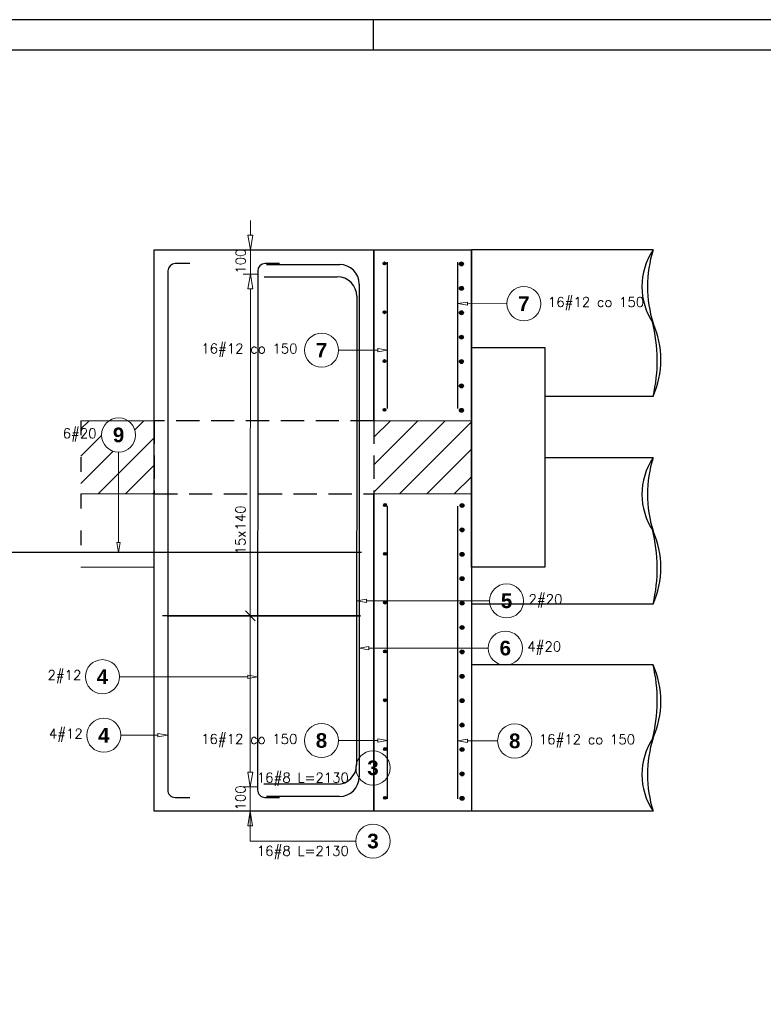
# Model space of a CAD drawing. Header units: millimetres. Extents: x -62590 to 46238, y 147773 to 522018.
# Tile 11 of 93: x 14289 to 17336, y 226107 to 230143. Entities that reach past the tile are written whole.
import ezdxf

# ---------------------------------------------------------------- set-up
doc = ezdxf.new("R2010")
doc.units = ezdxf.units.MM
doc.linetypes.add('ACAD_ISO03W100', pattern=[30, 12, -18])
doc.linetypes.add('HIDDEN', pattern=[9.525, 6.35, -3.175])
for name, color, linetype in [('!PB_Ramka', 7, 'Continuous'), ('AutoCAD_Structural_Detailing_deskowanie', 2, 'Continuous'), ('AutoCAD_Structural_Detailing_kształt pręta', 7, 'Continuous'), ('AutoCAD_Structural_Detailing_opis kształtu pręta', 7, 'Continuous'), ('AutoCAD_Structural_Detailing_opis rozkładu', 7, 'Continuous'), ('AutoCAD_Structural_Detailing_rozkład pręta', 7, 'Continuous'), ('e-cad_cienkie', 1, 'Continuous'), ('e-cad_opisy', 7, 'Continuous'), ('e-cad_prety_przekroj', 4, 'Continuous'), ('e-cad_wypelnienia', 254, 'Continuous')]:
    doc.layers.add(name, color=color, linetype=linetype)
doc.layers.add('KONSTRUKCJA', color=3, linetype='Continuous', lineweight=0)
doc.styles.add('style1', font='simplex.shx')
doc.styles.add('style3', font='arialbd.ttf')
pattern_1 = [(45, (47017.536, -250819.37), (-56.126601, 56.126601), [])]

# ---------------------------------------------------------------- blocks, each defined once
blk = doc.blocks.new('*U590')
at = {"layer": 'e-cad_opisy', "color": 8, "ltscale": 0.4}
for points in [[(0, 0), (1300, 0), (1300, 420), (25, 420), (25, 297), (0, 297), (0, 0)], [(580, 420), (580, 415)]]:
    blk.add_lwpolyline(points, dxfattribs=at)
at = {"layer": 'e-cad_opisy', "color": 3, "ltscale": 0.4}
blk.add_lwpolyline([(30, 5), (1295, 5), (1295, 415), (30, 415), (30, 5)], dxfattribs=at)

msp = doc.modelspace()

# ---------------------------------------------------------------- hatches: boundary and pattern name
at = {"layer": 'e-cad_prety_przekroj', "linetype": 'ByBlock', "ltscale": 10}
h = msp.add_hatch(color=256, dxfattribs=at)
edge = h.paths.add_edge_path()
edge.add_arc((15784, 229143.5), 6, 0, 360)
h = msp.add_hatch(color=256, dxfattribs=at)
edge = h.paths.add_edge_path()
edge.add_arc((16099, 229141.5), 8, 0, 360)
h = msp.add_hatch(color=256, dxfattribs=at)
edge = h.paths.add_edge_path()
edge.add_arc((16099, 229041.5), 8, 0, 360)
h = msp.add_hatch(color=256, dxfattribs=at)
edge = h.paths.add_edge_path()
edge.add_arc((15784, 228943.5), 6, 0, 360)
h = msp.add_hatch(color=256, dxfattribs=at)
edge = h.paths.add_edge_path()
edge.add_arc((16099, 228941.5), 8, 0, 360)
h = msp.add_hatch(color=256, dxfattribs=at)
edge = h.paths.add_edge_path()
edge.add_arc((16099, 228841.5), 8, 0, 360)
h = msp.add_hatch(color=256, dxfattribs=at)
edge = h.paths.add_edge_path()
edge.add_arc((15784, 228743.5), 6, 0, 360)
h = msp.add_hatch(color=256, dxfattribs=at)
edge = h.paths.add_edge_path()
edge.add_arc((16099, 228741.5), 8, 0, 360)
h = msp.add_hatch(color=256, dxfattribs=at)
edge = h.paths.add_edge_path()
edge.add_arc((16099, 228641.5), 8, 0, 360)
h = msp.add_hatch(color=256, dxfattribs=at)
edge = h.paths.add_edge_path()
edge.add_arc((15784, 228543.5), 6, 0, 360)
h = msp.add_hatch(color=256, dxfattribs=at)
edge = h.paths.add_edge_path()
edge.add_arc((16099, 228541.5), 8, 0, 360)
h = msp.add_hatch(color=256, dxfattribs=at)
edge = h.paths.add_edge_path()
edge.add_arc((15786.2, 228153.5), 6, 0, 360)
h = msp.add_hatch(color=256, dxfattribs=at)
edge = h.paths.add_edge_path()
edge.add_arc((16101.7, 228151.5), 8, 0, 360)
h = msp.add_hatch(color=256, dxfattribs=at)
edge = h.paths.add_edge_path()
edge.add_arc((16101.7, 228051.5), 8, 0, 360)
h = msp.add_hatch(color=256, dxfattribs=at)
edge = h.paths.add_edge_path()
edge.add_arc((15786.2, 227953.5), 6, 0, 360)
h = msp.add_hatch(color=256, dxfattribs=at)
edge = h.paths.add_edge_path()
edge.add_arc((16101.7, 227951.5), 8, 0, 360)
h = msp.add_hatch(color=256, dxfattribs=at)
edge = h.paths.add_edge_path()
edge.add_arc((16101.7, 227851.5), 8, 0, 360)
h = msp.add_hatch(color=256, dxfattribs=at)
edge = h.paths.add_edge_path()
edge.add_arc((15786.2, 227753.5), 6, 0, 360)
h = msp.add_hatch(color=256, dxfattribs=at)
edge = h.paths.add_edge_path()
edge.add_arc((16101.7, 227751.5), 8, 0, 360)
h = msp.add_hatch(color=256, dxfattribs=at)
edge = h.paths.add_edge_path()
edge.add_arc((16101.7, 227651.5), 8, 0, 360)
h = msp.add_hatch(color=256, dxfattribs=at)
edge = h.paths.add_edge_path()
edge.add_arc((15786.2, 227553.5), 6, 0, 360)
h = msp.add_hatch(color=256, dxfattribs=at)
edge = h.paths.add_edge_path()
edge.add_arc((16101.7, 227551.5), 8, 0, 360)
h = msp.add_hatch(color=256, dxfattribs=at)
edge = h.paths.add_edge_path()
edge.add_arc((16101.7, 227451.5), 8, 0, 360)
h = msp.add_hatch(color=256, dxfattribs=at)
edge = h.paths.add_edge_path()
edge.add_arc((15786.2, 227353.5), 6, 0, 360)
h = msp.add_hatch(color=256, dxfattribs=at)
edge = h.paths.add_edge_path()
edge.add_arc((16101.7, 227351.5), 8, 0, 360)
h = msp.add_hatch(color=256, dxfattribs=at)
edge = h.paths.add_edge_path()
edge.add_arc((16101.7, 227251.5), 8, 0, 360)
h = msp.add_hatch(color=256, dxfattribs=at)
edge = h.paths.add_edge_path()
edge.add_arc((15786.2, 227153.5), 6, 0, 360)
h = msp.add_hatch(color=256, dxfattribs=at)
edge = h.paths.add_edge_path()
edge.add_arc((16101.7, 227151.5), 8, 0, 360)
h = msp.add_hatch(color=256, dxfattribs=at)
edge = h.paths.add_edge_path()
edge.add_arc((16101.7, 227051.5), 8, 0, 360)
h = msp.add_hatch(color=256, dxfattribs=at)
edge = h.paths.add_edge_path()
edge.add_arc((15786.2, 226953.5), 6, 0, 360)
h = msp.add_hatch(color=256, dxfattribs=at)
edge = h.paths.add_edge_path()
edge.add_arc((16101.7, 226951.5), 8, 0, 360)
at = {"layer": 'e-cad_wypelnienia', "linetype": 'ByBlock', "ltscale": 40}
h = msp.add_hatch(dxfattribs=at)
h.set_pattern_fill('ANSI31', color=256, scale=25, style=0)
h.set_pattern_definition(pattern_1)
h.paths.add_polyline_path([(14694.5, 228199.2), (14694.5, 228370.4, 0.414201), (14764.5, 228440.4, 0.254367), (14732.5, 228499.2), (14840.3, 228499.2), (14840.3, 228498.9), (14840.2, 228498.9), (14840.2, 228199.2)])
h.paths.add_polyline_path([(14452.1, 228480.4), (14452.1, 228400.4), (14617.8, 228400.4), (14617.8, 228480.4)], flags=24)
h = msp.add_hatch(dxfattribs=at)
h.set_pattern_fill('ANSI31', color=256, scale=25, style=0)
h.set_pattern_definition(pattern_1)
h.paths.add_polyline_path([(14540.2, 228199.2), (14540.2, 228499.2), (14656.5, 228499.2, 0.747539), (14694.5, 228370.4), (14694.5, 228199.2), (14540.2, 228199.2)])
h = msp.add_hatch(dxfattribs=at)
h.set_pattern_fill('ANSI31', color=256, scale=25, style=0)
h.set_pattern_definition(pattern_1)
h.paths.add_polyline_path([(15740.2, 228198.9), (15740.3, 228498.9), (16140.2, 228498.8), (16140.2, 228348.8), (16140.2, 228198.8), (15740.2, 228198.9)])

# ---------------------------------------------------------------- linework, layer by layer
at = {"layer": 'AutoCAD_Structural_Detailing_deskowanie', "color": 8, "linetype": 'ACAD_ISO03W100', "ltscale": 5}
msp.add_line((14540.2, 228499.2), (14540.2, 227899.2), dxfattribs=at)
at = {"layer": 'AutoCAD_Structural_Detailing_deskowanie'}
for points in [[(15740.2, 228198.9), (15739.9, 226898.9), (14839.9, 226899.2), (14840.5, 229199.2), (15740.5, 229198.9), (15740.3, 228498.9)], [(15740.3, 228498.9), (15740.5, 229198.9), (16140.5, 229198.8), (16139.9, 226898.8), (15739.9, 226898.9), (15740.2, 228198.9)]]:
    msp.add_lwpolyline(points, dxfattribs=at)
at = {"layer": 'AutoCAD_Structural_Detailing_deskowanie', "color": 1}
msp.add_lwpolyline([(16440.4, 228798.8), (16440.1, 227898.8), (16140.1, 227898.8), (16140.4, 228798.8)], close=True, dxfattribs=at)
at = {"layer": 'AutoCAD_Structural_Detailing_kształt pręta', "color": 3}
for p, q in [((14986.5, 229143.1), (14926.5, 229143.1)), ((15354.4, 229143), (15294.4, 229143.1)), ((15300.5, 229139.1), (15600.5, 229139)), ((15796.3, 228548.9), (15796.4, 229148.9)), ((16084.3, 228548.9), (16084.5, 229148.9)), ((14896.4, 229113.2), (14895.9, 226985.2)), ((15264.4, 229113.1), (15263.8, 226985.1)), ((15290.3, 229089.1), (15590.3, 229089)), ((15680.4, 229059), (15679.9, 227039)), ((15670.2, 229009), (15669.7, 227089)), ((15795.9, 226948.9), (15796.2, 228148.9)), ((16083.9, 226948.9), (16084.2, 228148.9)), ((15690.1, 227959.5), (14040.1, 227959.4)), ((15589.7, 227009), (15289.7, 227009.1)), ((14925.9, 226955.1), (14985.9, 226955.1)), ((15293.8, 226955.1), (15353.8, 226955)), ((15599.9, 226959), (15299.9, 226959.1))]:
    msp.add_line(p, q, dxfattribs=at)
for centre, radius, start, end in [((14926.4, 229113.1), 30, 89.9851, 179.9851), ((15294.4, 229113.1), 30, 89.9851, 179.9851), ((15600.4, 229059), 80, 359.9851, 89.9851), ((15590.2, 229009), 80, 359.9851, 89.9851), ((15589.7, 227089), 80, 269.9851, 359.9851), ((15599.9, 227039), 80, 269.9851, 359.9851), ((14925.9, 226985.1), 30, 179.9851, 269.9851), ((15293.8, 226985.1), 30, 179.9851, 269.9851)]:
    msp.add_arc(centre, radius, start, end, dxfattribs=at)
at = {"layer": 'AutoCAD_Structural_Detailing_opis kształtu pręta', "color": 8, "lineweight": 0}
for p, q in [((16084.4, 228978.8), (16124.4, 228985.4)), ((16124.4, 228972.1), (16084.4, 228978.8)), ((16124.4, 228972.1), (16124.4, 228985.4)), ((16284.7, 228978.7), (16124.4, 228978.8)), ((15596.1, 228788.1), (15756.3, 228788)), ((15756.3, 228794.7), (15796.3, 228788)), ((15756.3, 228794.7), (15756.3, 228781.4)), ((15796.3, 228788), (15756.3, 228781.4)), ((14694.5, 228370.4), (14694.5, 227999.4)), ((14694.5, 227959.4), (14687.8, 227999.4)), ((14701.2, 227999.4), (14687.8, 227999.4)), ((14701.2, 227999.4), (14694.5, 227959.4)), ((15669.9, 227760.7), (15709.9, 227767.3)), ((15709.9, 227754), (15669.9, 227760.7)), ((15709.9, 227754), (15709.9, 227767.3)), ((16213.9, 227760.5), (15709.9, 227760.7)), ((15680, 227567), (15720, 227573.7)), ((15720, 227560.4), (15680, 227567)), ((15720, 227560.4), (15720, 227573.7)), ((16208.7, 227566.9), (15720, 227567)), ((14698.4, 227449.7), (15224, 227449.5)), ((15224, 227456.2), (15264, 227449.5)), ((15224, 227456.2), (15224, 227442.9)), ((15264, 227449.5), (15224, 227442.9)), ((14704, 227209.8), (14856, 227209.8)), ((14856, 227216.5), (14855.9, 227203.1)), ((14896, 227209.8), (14855.9, 227203.1)), ((14856, 227216.5), (14896, 227209.8)), ((15755.9, 227194.7), (15795.9, 227188)), ((15755.9, 227194.7), (15755.9, 227181.4)), ((16084, 227186.5), (16124, 227193.2)), ((16124, 227179.9), (16124, 227193.2)), ((15595.7, 227188.1), (15755.9, 227188)), ((15795.9, 227188), (15755.9, 227181.4)), ((16124, 227179.9), (16084, 227186.5)), ((16247.4, 227186.5), (16124, 227186.5))]:
    msp.add_line(p, q, dxfattribs=at)
for centre in [(16354.7, 228978.7), (15526.1, 228788.1), (14694.5, 228440.4), (16283.9, 227760.5), (16278.7, 227566.9), (14628.4, 227449.7), (14634, 227209.9), (15525.7, 227188.1), (16317.4, 227186.5)]:
    msp.add_circle(centre, 70, dxfattribs=at)
at = {"layer": 'AutoCAD_Structural_Detailing_opis rozkładu', "color": 8, "lineweight": 0}
for p, q in [((15234.5, 229319.1), (15234.5, 229259.1)), ((15234.4, 229199.1), (15224.5, 229259.1)), ((15244.5, 229259.1), (15224.5, 229259.1)), ((15244.5, 229259.1), (15234.4, 229199.1)), ((15264.4, 229199.1), (15204.4, 229199.1)), ((15234.4, 229099.3), (15234.4, 229199.1)), ((15264.4, 229099.3), (15204.4, 229099.3)), ((15224.4, 229039.3), (15234.4, 229099.3)), ((15234.4, 229099.3), (15244.4, 229039.3)), ((15224.4, 229039.3), (15244.4, 229039.3)), ((15234.4, 228959.3), (15234.4, 229039.3)), ((15234.3, 228819.3), (15234.4, 228959.3)), ((15234.3, 228679.3), (15234.3, 228819.3)), ((15234.3, 228539.2), (15234.3, 228679.3)), ((15234.2, 228399.2), (15234.3, 228539.2)), ((15234.2, 228259.2), (15234.2, 228399.2)), ((15234.2, 228119.2), (15234.2, 228259.2)), ((15234.1, 228049.2), (15234.2, 228119.2)), ((15234.1, 228049.2), (15234.1, 227979.2)), ((15234.1, 227979.2), (15234.1, 227839.2)), ((15234.1, 227839.2), (15234.1, 227699.1)), ((15214.1, 227719.2), (15254.1, 227679.1)), ((15254.1, 227699.1), (15214.1, 227699.2)), ((15234.1, 227699.1), (15234, 227559.1)), ((15234, 227559.1), (15234, 227419.1)), ((15234, 227419.1), (15234, 227279.1)), ((15234, 227279.1), (15233.9, 227139.1)), ((15233.9, 227139.1), (15233.9, 227059.1)), ((15233.9, 226999.1), (15223.9, 227059.1)), ((15243.9, 227059.1), (15223.9, 227059.1)), ((15243.9, 227059.1), (15233.9, 226999.1)), ((15263.9, 226999.1), (15203.9, 226999.1)), ((15233.9, 226999.1), (15233.9, 226899.1)), ((15263.9, 226899.1), (15203.9, 226899.1)), ((15223.8, 226839.1), (15233.9, 226899.1)), ((15233.8, 226776), (15233.9, 226899.1)), ((15233.9, 226899.1), (15243.8, 226839.1)), ((15223.8, 226839.1), (15243.8, 226839.1)), ((15233.8, 226779.1), (15233.8, 226839.1)), ((15233.8, 226776), (15666.6, 226775.9))]:
    msp.add_line(p, q, dxfattribs=at)
for centre in [(15736.6, 227075.9), (15736.6, 226775.9)]:
    msp.add_circle(centre, 70, dxfattribs=at)
at = {"layer": 'AutoCAD_Structural_Detailing_rozkład pręta', "color": 3, "linetype": 'ByBlock', "lineweight": 25}
for p, q in [((14894.1, 227699.2), (14874.1, 227699.2)), ((14894.1, 227699.2), (14874.1, 227699.2)), ((14908.2, 227699.2), (14874.1, 227699.2)), ((14894.1, 227699.2), (14874.1, 227699.2)), ((14894.1, 227699.2), (14874.1, 227699.2)), ((14908.2, 227699.2), (14874.1, 227699.2)), ((14915.3, 227699.2), (14879.9, 227699.2)), ((14915.3, 227699.2), (14879.9, 227699.2)), ((14894.1, 227699.2), (15686, 227699)), ((15686, 227699), (14894.1, 227699.2)), ((14894.1, 227699.2), (15686, 227699)), ((15686, 227699), (14894.1, 227699.2)), ((14908.2, 227699.2), (14943.6, 227699.2)), ((14908.2, 227699.2), (14943.6, 227699.2))]:
    msp.add_line(p, q, dxfattribs=at)
at = {"layer": 'e-cad_cienkie', "color": 253, "linetype": 'ByBlock', "ltscale": 10}
for p, q in [((16884.1, 229198.8), (16140.5, 229198.8)), ((16140.5, 228798.8), (16140.5, 229198.8)), ((16884.1, 228598.8), (16440.3, 228598.8)), ((16884.1, 228347.2), (16440.2, 228347.2)), ((16884.1, 227747.2), (16140.1, 227747.2)), ((16884.1, 227498.8), (16140, 227498.8)), ((16140, 227498.8), (16140, 227275.4)), ((16884.1, 226898.8), (16139.9, 226898.8))]:
    msp.add_line(p, q, dxfattribs=at)
at = {"layer": 'e-cad_cienkie', "color": 9, "linetype": 'HIDDEN', "ltscale": 15}
for p, q in [((14840.2, 228498.9), (14840.2, 228198.9)), ((15740.2, 228498.9), (15740.2, 228198.9))]:
    msp.add_line(p, q, dxfattribs=at)
for points in [[(15740.2, 228498.9), (14840.2, 228498.9)], [(14840.2, 228198.9), (15740.2, 228198.9)]]:
    msp.add_lwpolyline(points, dxfattribs=at)
at = {"layer": 'e-cad_cienkie', "color": 253, "linetype": 'ByBlock', "ltscale": 10}
for centre, radius, start, end in [((17107.9, 229048.8), 269.4, 146.1714, 213.8286), ((17367.9, 229048.8), 506.5, 162.7733, 197.2267), ((16262.1, 228746.4), 639.2, 346.6505, 14.2966), ((16547.3, 228748.8), 368.7, 335.9942, 24.0058), ((17107.9, 228197.2), 269.4, 146.1714, 213.8286), ((17367.9, 228197.2), 506.5, 162.7733, 197.2267), ((16262.1, 227894.8), 639.2, 346.6505, 14.2966), ((16547.3, 227897.2), 368.7, 335.9942, 24.0058), ((16262.1, 227351.2), 639.2, 345.7034, 13.3495), ((16547.3, 227348.8), 368.7, 335.9942, 24.0058), ((17107.9, 227048.8), 269.4, 146.1714, 213.8286), ((17367.9, 227048.8), 506.5, 162.7733, 197.2267)]:
    msp.add_arc(centre, radius, start, end, dxfattribs=at)
at = {"layer": 'e-cad_prety_przekroj', "linetype": 'ByBlock', "ltscale": 10}
for centre, radius in [((15784, 229143.5), 6), ((16099, 229141.5), 8), ((16099, 229041.5), 8), ((15784, 228943.5), 6), ((16099, 228941.5), 8), ((16099, 228841.5), 8), ((15784, 228743.5), 6), ((16099, 228741.5), 8), ((16099, 228641.5), 8), ((15784, 228543.5), 6), ((16099, 228541.5), 8), ((15786.2, 228153.5), 6), ((16101.7, 228151.5), 8), ((16101.7, 228051.5), 8), ((15786.2, 227953.5), 6), ((16101.7, 227951.5), 8), ((16101.7, 227851.5), 8), ((15786.2, 227753.5), 6), ((16101.7, 227751.5), 8), ((16101.7, 227651.5), 8), ((15786.2, 227553.5), 6), ((16101.7, 227551.5), 8), ((16101.7, 227451.5), 8), ((15786.2, 227353.5), 6), ((16101.7, 227351.5), 8), ((16101.7, 227251.5), 8), ((15786.2, 227153.5), 6), ((16101.7, 227151.5), 8), ((16101.7, 227051.5), 8), ((15786.2, 226953.5), 6), ((16101.7, 226951.5), 8)]:
    msp.add_circle(centre, radius, dxfattribs=at)
at = {"layer": 'KONSTRUKCJA', "color": 2, "linetype": 'Continuous', "lineweight": 0}
for points in [[(14540.2, 228499.2), (14840.3, 228499.2)], [(15740.3, 228498.9), (16140.2, 228498.8), (16140.2, 228198.8), (15740.2, 228198.9)], [(14540.2, 228199.2), (14840.2, 228199.2), (14840.2, 227899.2), (14540.2, 227899.2)], [(14840.2, 228199.2), (14540.2, 228199.2)]]:
    msp.add_lwpolyline(points, dxfattribs=at)

# ---------------------------------------------------------------- block references
at = {"layer": '!PB_Ramka', "xscale": 25, "yscale": 25, "zscale": 25}
msp.add_blockref('*U590', (1238, 219642.6), dxfattribs=at)

# ---------------------------------------------------------------- texts
at = {"layer": 'AutoCAD_Structural_Detailing_opis kształtu pręta', "color": 1, "char_height": 60, "attachment_point": 5, "rotation": 359.9851, "style": 'style3'}
for s, insert in [('7', (16354.7, 228978.7)), ('7', (15526.1, 228788.1)), ('5', (16283.9, 227760.5)), ('6', (16278.7, 227566.9)), ('4', (14628.4, 227449.7)), ('4', (14634, 227209.9)), ('8', (15525.7, 227188.1)), ('8', (16317.4, 227186.5))]:
    msp.add_mtext(s, dxfattribs=dict(at, insert=insert))
at = {"layer": 'AutoCAD_Structural_Detailing_opis kształtu pręta', "color": 2, "char_height": 40, "attachment_point": 5, "rotation": 359.9851, "style": 'style1'}
for s, insert in [('16#12 co 150 ', (16650.4, 228978.6)), ('16#12 co 150 ', (15230.4, 228788.1)), ('2#20  ', (16443.4, 227760.5)), ('4#20  ', (16438.2, 227566.8)), ('2#12  ', (14472.7, 227449.7)), ('4#12  ', (14478.3, 227209.9)), ('16#12 co 150 ', (15229.9, 227188.1)), ('16#12 co 150 ', (16613.2, 227186.4))]:
    msp.add_mtext(s, dxfattribs=dict(at, insert=insert))
at = {"layer": 'AutoCAD_Structural_Detailing_opis kształtu pręta', "color": 2, "insert": (14534.9, 228440.4), "char_height": 40, "attachment_point": 5, "style": 'style1'}
msp.add_mtext('6#20  ', dxfattribs=at)
at = {"layer": 'AutoCAD_Structural_Detailing_opis kształtu pręta', "color": 1, "insert": (14694.5, 228440.4), "char_height": 60, "attachment_point": 5, "style": 'style3'}
msp.add_mtext('9', dxfattribs=at)
at = {"layer": 'AutoCAD_Structural_Detailing_opis rozkładu', "color": 2, "char_height": 40, "style": 'style1'}
for s, insert, attachment_point, rotation in [('100', (15214.4, 229101.6), 7, 89.9851), ('15x140', (15214.1, 227951.1), 7, 89.9851), ('16#8 L=2130', (15449.5, 227029.3), 5, 359.9851), ('100', (15213.9, 226901.5), 7, 89.9851), ('16#8 L=2130', (15449.4, 226729.3), 5, 359.9851)]:
    msp.add_mtext(s, dxfattribs=dict(at, insert=insert, attachment_point=attachment_point, rotation=rotation))
at = {"layer": 'AutoCAD_Structural_Detailing_opis rozkładu', "color": 1, "char_height": 60, "attachment_point": 5, "rotation": 359.9851, "style": 'style3'}
for insert in [(15736.6, 227075.9), (15736.6, 226775.9)]:
    msp.add_mtext('3', dxfattribs=dict(at, insert=insert))

doc.saveas('drawing.dxf')
